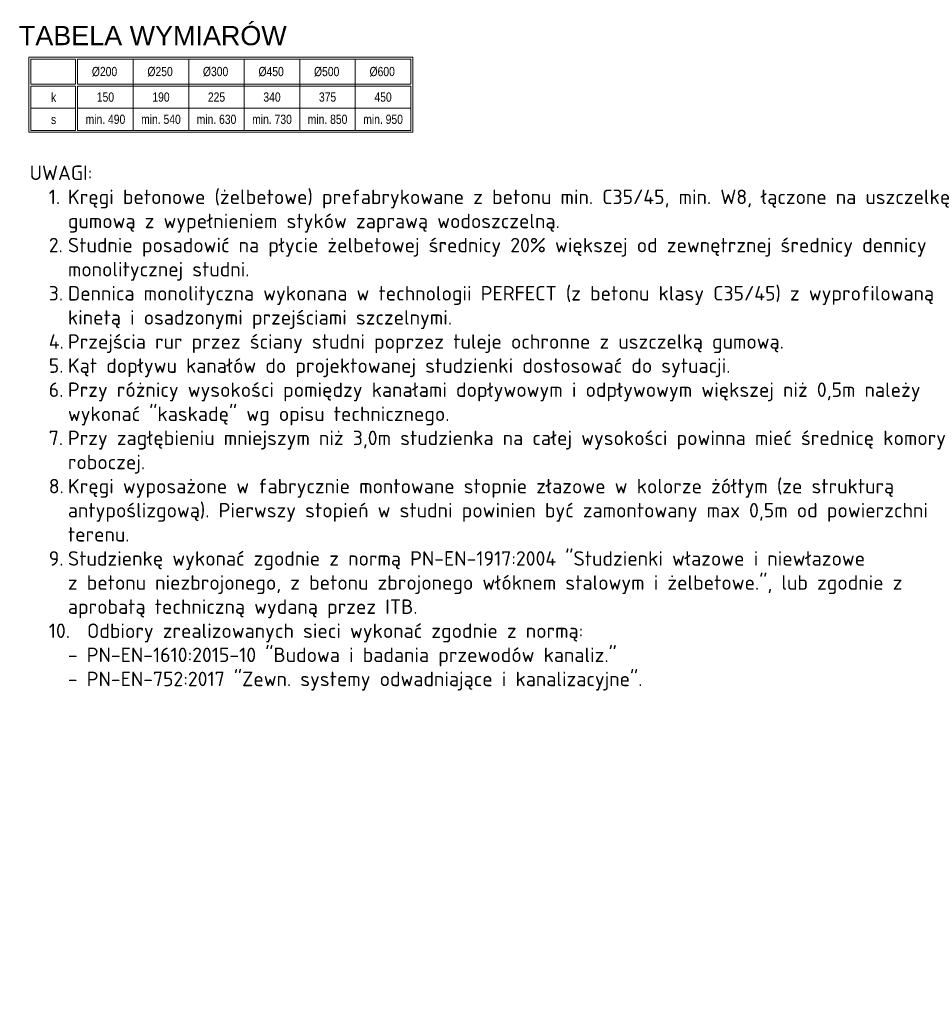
# Model space of a CAD drawing. Header units: millimetres. Extents: x -2676 to 53, y 1826 to 3724.
# Tile 5 of 20: x -2473 to -2095, y 2716 to 3125. Entities that reach past the tile are written whole.
import ezdxf

# ---------------------------------------------------------------- set-up
doc = ezdxf.new("R2010")
doc.units = ezdxf.units.MM
doc.header["$MEASUREMENT"] = 0
doc.layers.add('opisy', color=7, linetype='Continuous', lineweight=20)
doc.styles.add('_TT', font='isocpeur.ttf', dxfattribs={"height": 8})
doc.styles.get("Standard").update_dxf_attribs({"font": 'arial.ttf', "width": 0.8})

msp = doc.modelspace()

# ---------------------------------------------------------------- linework, layer by layer
at = {"layer": 'opisy'}
for p, q in [((-2469.4105, 3109.2622), (-2469.4105, 3078.102)), ((-2469.4105, 3109.2622), (-2310.1837, 3109.2622)), ((-2310.1837, 3109.2622), (-2310.1837, 3078.102)), ((-2468.6425, 3108.4942), (-2450.1098, 3108.4942)), ((-2468.6425, 3108.4942), (-2468.6425, 3098.07)), ((-2450.1098, 3108.4942), (-2450.1098, 3098.07)), ((-2449.1917, 3108.4942), (-2449.1917, 3098.07)), ((-2449.1917, 3108.4942), (-2310.9517, 3108.4942)), ((-2426.1517, 3108.4942), (-2426.1517, 3078.87)), ((-2403.1117, 3108.4942), (-2403.1117, 3078.87)), ((-2380.0717, 3108.4942), (-2380.0717, 3078.87)), ((-2357.0317, 3108.4942), (-2357.0317, 3078.87)), ((-2333.9917, 3108.4942), (-2333.9917, 3078.87)), ((-2310.9517, 3108.4942), (-2310.9517, 3098.07)), ((-2468.6425, 3098.07), (-2450.1098, 3098.07)), ((-2468.6425, 3097.302), (-2450.1098, 3097.302)), ((-2468.6425, 3097.302), (-2468.6425, 3078.87)), ((-2450.1098, 3097.302), (-2450.1098, 3078.87)), ((-2449.1917, 3098.07), (-2310.9517, 3098.07)), ((-2449.1917, 3097.302), (-2449.1917, 3078.87)), ((-2449.1917, 3097.302), (-2310.9517, 3097.302)), ((-2310.9517, 3097.302), (-2310.9517, 3078.87)), ((-2468.6425, 3088.086), (-2450.1098, 3088.086)), ((-2449.1917, 3088.086), (-2310.9517, 3088.086)), ((-2469.4105, 3078.102), (-2310.1837, 3078.102)), ((-2468.6425, 3078.87), (-2450.1098, 3078.87)), ((-2468.6425, 3078.87), (-2450.1098, 3078.87)), ((-2468.6425, 3078.87), (-2450.1098, 3078.87)), ((-2449.1917, 3078.87), (-2310.9517, 3078.87)), ((-2449.1917, 3078.87), (-2310.9517, 3078.87)), ((-2449.1917, 3078.87), (-2310.9517, 3078.87))]:
    msp.add_line(p, q, dxfattribs=at)

# ---------------------------------------------------------------- texts
at = {"color": 7, "insert": (-2469.1087, 3064.3102), "char_height": 8, "width": 378.604418, "attachment_point": 1, "style": '_TT'}
msp.add_mtext('{\\H0.75x;UWAGI:\\P\\pi-8,l16,t16,24,32;1.^IKręgi betonowe (żelbetowe) prefabrykowane z betonu min. C35/45, min. W8, łączone na uszczelkę\\P\\pt16;^Igumową z wypełnieniem styków zaprawą wodoszczelną.\\P\\pt16,24,32;2.^IStudnie posadowić na płycie żelbetowej średnicy 20% większej od zewnętrznej średnicy dennicy \\P\\pi0,t24,32;monolitycznej studni. \\P\\pi-8,t16,24,32;3.^IDennica monolityczna wykonana w technologii PERFECT (z betonu klasy C35/45) z wyprofilowaną \\P\\pi0,t24,32;kinetą i osadzonymi przejściami szczelnymi. \\P\\pi-8,t16,24,32;4.^IPrzejścia rur przez ściany studni poprzez tuleje ochronne z uszczelką gumową. \\P5.^IKąt dopływu kanałów do projektowanej studzienki dostosować do sytuacji. \\P6.^IPrzy różnicy wysokości pomiędzy kanałami dopływowym i odpływowym większej niż 0,5m należy \\P\\pi0,t24,32;wykonać "kaskadę" wg opisu technicznego.\\P\\pi-8,t16,24,32;7.^IPrzy zagłębieniu mniejszym niż 3,0m studzienka na całej wysokości powinna mieć średnicę komory \\P\\pi0,t24,32;roboczej.\\P\\pi-8,t16,24,32;8.^IKręgi wyposażone w fabrycznie montowane stopnie złazowe w kolorze żółtym (ze strukturą \\P\\pi0,t24,32;antypoślizgową). Pierwszy stopień w studni powinien być zamontowany max 0,5m od powierzchni \\Pterenu.\\P\\pi-8,t16,24,32;9.^IStudzienkę wykonać zgodnie z normą PN-EN-1917:2004 "Studzienki włazowe i niewłazowe \\P^Iz betonu niezbrojonego, z betonu zbrojonego włóknem stalowym i żelbetowe.", lub zgodnie z \\P\\pi0,t24,32;aprobatą techniczną wydaną przez ITB.\\P\\pi-8;10.^IOdbiory zrealizowanych sieci wykonać zgodnie z normą:\\P\\pt16,24,32;^I- PN-EN-1610:2015-10 "Budowa i badania przewodów kanaliz."\\P^I- PN-EN-752:2017 "Zewn. systemy odwadniające i kanalizacyjne".\\P\\pi0,l0,t0;\\P}', dxfattribs=at)
at = {"layer": 'opisy'}
msp.add_text('TABELA WYMIARÓW', height=8, dxfattribs=at).set_placement((-2473.581, 3114.2469))
at = {"layer": 'opisy', "char_height": 3.84, "attachment_point": 5}
for s, insert, width in [('%%C200', (-2438.0383, 3103.2508), 14.279378), ('%%C250', (-2414.9983, 3103.2508), 14.27936), ('%%C300', (-2391.9583, 3103.2508), 14.27936), ('%%C450', (-2368.9183, 3103.2508), 14.27936), ('%%C500', (-2345.8783, 3103.2508), 14.27936), ('%%C600', (-2322.8383, 3103.2508), 19.026278), ('k', (-2459.1884, 3092.6305), 44.880128), ('{\\fArial|b0|i0|c238|p34;150}', (-2437.6717, 3092.694), 27.37), ('{\\fArial|b0|i0|c238|p34;190}', (-2414.6317, 3092.694), 23.04), ('{\\fArial|b0|i0|c238|p34;225}', (-2391.5917, 3092.694), 23.04), ('{\\fArial|b0|i0|c238|p34;340}', (-2368.5517, 3092.694), 23.04), ('{\\fArial|b0|i0|c238|p34;375}', (-2345.5117, 3092.694), 23.04), ('{\\fArial|b0|i0|c238|p34;450}', (-2322.4717, 3092.694), 23.04), ('s', (-2459.1884, 3083.4183), 44.880128), ('min. 490', (-2437.6717, 3083.478), 23.04), ('min. 540', (-2414.6317, 3083.478), 23.04), ('min. 630', (-2391.5917, 3083.478), 23.04), ('min. 730', (-2368.5517, 3083.478), 23.04), ('min. 850', (-2345.5117, 3083.478), 23.04), ('min. 950', (-2322.4717, 3083.478), 23.04)]:
    msp.add_mtext(s, dxfattribs=dict(at, insert=insert, width=width))

doc.saveas('drawing.dxf')
